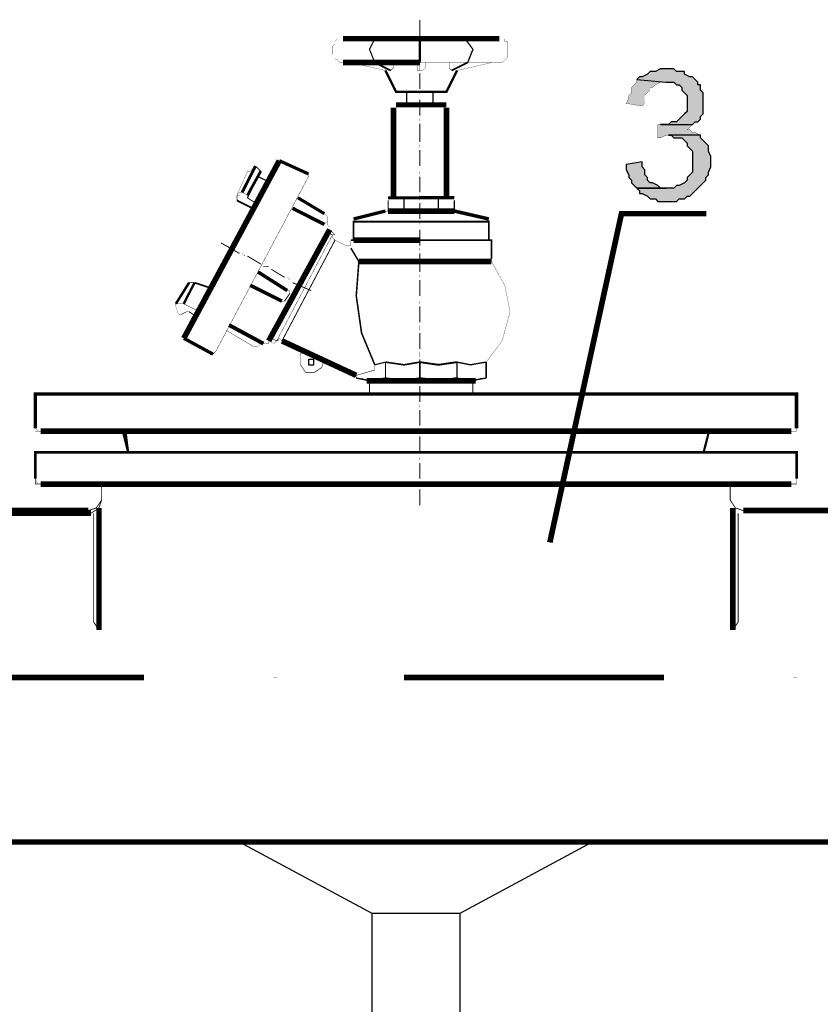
# Model space of a CAD drawing. Header units: millimetres. Extents: x 5659 to 8126, y 727 to 2118.
# Tile 20 of 53: x 6878 to 6890, y 1983 to 1999. Entities that reach past the tile are written whole.
import ezdxf

# ---------------------------------------------------------------- set-up
doc = ezdxf.new("R2010")
doc.units = ezdxf.units.MM
doc.linetypes.add('atContinuous2', pattern=[0])
for name, color, linetype in [('at_Entity', 7, 'Continuous'), ('at_Rect', 7, 'Continuous'), ('at_Solid', 7, 'Continuous')]:
    doc.layers.add(name, color=color, linetype=linetype)

msp = doc.modelspace()

# ---------------------------------------------------------------- hatches: boundary and pattern name
at = {"layer": 'at_Solid'}
for points in [[(6887.906, 1998.435), (6887.821, 1998.435), (6887.737, 1998.393), (6887.652, 1998.393), (6887.61, 1998.35), (6887.525, 1998.308), (6887.483, 1998.308), (6887.44, 1998.266), (6887.906, 1998.223), (6888.033, 1998.223), (6888.076, 1998.181), (6888.118, 1998.181), (6888.16, 1998.139), (6888.16, 1998.096), (6888.203, 1998.054), (6888.245, 1998.011), (6888.245, 1997.757), (6888.203, 1997.715), (6888.16, 1997.673), (6888.118, 1997.63), (6888.076, 1997.588), (6887.991, 1997.588), (6887.948, 1997.545), (6887.821, 1997.545), (6888.33, 1997.545), (6888.372, 1997.588), (6888.414, 1997.588), (6888.457, 1997.63), (6888.457, 1997.673), (6888.499, 1997.715), (6888.499, 1998.054), (6888.457, 1998.096), (6888.457, 1998.181), (6888.414, 1998.181), (6888.414, 1998.223), (6888.372, 1998.266), (6888.33, 1998.308), (6888.287, 1998.308), (6888.203, 1998.35), (6888.203, 1998.393), (6888.076, 1998.393), (6888.033, 1998.435), (6887.948, 1998.435)], [(6887.44, 1998.266), (6887.44, 1998.223), (6887.398, 1998.181), (6887.355, 1998.139), (6887.355, 1998.054), (6887.313, 1998.011), (6887.313, 1997.969), (6887.271, 1997.884), (6887.525, 1997.842), (6887.567, 1997.884), (6887.567, 1998.011), (6887.61, 1998.054), (6887.652, 1998.096), (6887.652, 1998.139), (6887.694, 1998.139), (6887.737, 1998.181), (6887.821, 1998.223), (6887.906, 1998.223)], [(6887.779, 1997.545), (6887.779, 1997.334), (6887.821, 1997.334), (6887.906, 1997.376), (6888.457, 1997.376), (6888.372, 1997.418), (6888.33, 1997.418), (6888.287, 1997.461), (6888.245, 1997.461), (6888.287, 1997.503), (6888.33, 1997.545), (6887.821, 1997.545)], [(6888.457, 1997.376), (6887.948, 1997.376), (6887.991, 1997.376), (6888.033, 1997.334), (6888.16, 1997.334), (6888.203, 1997.291), (6888.245, 1997.249), (6888.245, 1997.207), (6888.287, 1997.164), (6888.33, 1997.122), (6888.33, 1996.783), (6888.287, 1996.741), (6888.245, 1996.698), (6888.245, 1996.656), (6888.203, 1996.614), (6888.118, 1996.571), (6888.076, 1996.571), (6888.033, 1996.529), (6887.44, 1996.529), (6887.483, 1996.486), (6887.483, 1996.444), (6887.525, 1996.444), (6887.61, 1996.402), (6887.652, 1996.359), (6887.737, 1996.359), (6887.779, 1996.317), (6888.076, 1996.317), (6888.118, 1996.359), (6888.203, 1996.359), (6888.245, 1996.402), (6888.287, 1996.402), (6888.33, 1996.444), (6888.372, 1996.486), (6888.414, 1996.529), (6888.457, 1996.571), (6888.499, 1996.614), (6888.542, 1996.656), (6888.542, 1996.698), (6888.584, 1996.741), (6888.584, 1996.783), (6888.626, 1996.868), (6888.626, 1997.037), (6888.584, 1997.122), (6888.584, 1997.207), (6888.542, 1997.249), (6888.499, 1997.291), (6888.457, 1997.334)], [(6887.525, 1996.952), (6887.271, 1996.91), (6887.271, 1996.825), (6887.313, 1996.741), (6887.313, 1996.698), (6887.355, 1996.656), (6887.355, 1996.614), (6887.398, 1996.571), (6887.44, 1996.529), (6887.906, 1996.529), (6887.821, 1996.529), (6887.779, 1996.571), (6887.694, 1996.614), (6887.652, 1996.614), (6887.61, 1996.656), (6887.61, 1996.698), (6887.567, 1996.741), (6887.567, 1996.825), (6887.525, 1996.868)]]:
    msp.add_hatch(color=7, dxfattribs=at).paths.add_polyline_path(points)

# ---------------------------------------------------------------- linework, layer by layer
at = {"layer": 'at_Entity', "color": 7}
for points in [[(6883.976, 1999.214, 0.015, 0.015, 0), (6883.976, 1998.96, 0.015, 0.015, 0)], [(6882.748, 1998.918, 0.00424, 0.00424, 0), (6882.663, 1998.918, 0.00424, 0.00424, 0), (6882.621, 1998.875, 0.00424, 0.00424, 0), (6882.621, 1998.833, 0.00424, 0.00424, 0), (6882.579, 1998.79, 0.00424, 0.00424, 0), (6882.579, 1998.663, 0.00424, 0.00424, 0), (6882.621, 1998.663, 0.00424, 0.00424, 0), (6882.621, 1998.579, 0.00424, 0.00424, 0), (6882.663, 1998.579, 0.00424, 0.00424, 0), (6882.706, 1998.536, 0.00424, 0.00424, 0), (6882.748, 1998.536, 0.00424, 0.00424, 0)], [(6882.748, 1998.918, 0.0897, 0.0897, 0), (6883.976, 1998.918, 0.0897, 0.0897, 0)], [(6883.256, 1998.918, 0.0189, 0.0189, 0), (6883.172, 1998.748, 0.0189, 0.0189, 0), (6883.256, 1998.536, 0.0189, 0.0189, 0)], [(6885.247, 1998.918, 0.0897, 0.0897, 0), (6883.976, 1998.918, 0.0897, 0.0897, 0)], [(6883.976, 1998.918, 0.0381, 0.0381, 0), (6883.976, 1998.536, 0.0381, 0.0381, 0)], [(6885.247, 1998.918, 0.00424, 0.00424, 0), (6885.332, 1998.918, 0.00424, 0.00424, 0), (6885.332, 1998.875, 0.00424, 0.00424, 0), (6885.374, 1998.875, 0.00424, 0.00424, 0), (6885.374, 1998.621, 0.00424, 0.00424, 0), (6885.332, 1998.579, 0.00424, 0.00424, 0), (6885.29, 1998.536, 0.00424, 0.00424, 0), (6883.976, 1998.536, 0.00424, 0.00424, 0)], [(6884.739, 1998.536, 0.0212, 0.0212, 0), (6884.824, 1998.748, 0.0212, 0.0212, 0), (6884.697, 1998.918, 0.0212, 0.0212, 0)], [(6882.579, 1998.748, 0.00424, 0.00424, 0), (6882.621, 1998.748, 0.00424, 0.00424, 0)], [(6883.976, 1998.79, 0.015, 0.015, 0), (6883.976, 1998.536, 0.015, 0.015, 0)], [(6883.976, 1998.875, 0.00424, 0.00424, 0), (6883.976, 1998.833, 0.00424, 0.00424, 0)], [(6885.374, 1998.748, 0.00424, 0.00424, 0), (6885.417, 1998.748, 0.00424, 0.00424, 0)], [(6882.748, 1998.536, 0.0897, 0.0897, 0), (6883.976, 1998.536, 0.0897, 0.0897, 0)], [(6882.875, 1998.536, 0.00424, 0.00424, 0), (6883.426, 1998.409, 0.00424, 0.00424, 0), (6883.426, 1998.452, 0.00424, 0.00424, 0)], [(6883.256, 1998.536, 0.0284, 0.0284, 0), (6883.51, 1998.409, 0.0284, 0.0284, 0)], [(6883.426, 1998.409, 0.0379, 0.0379, 0), (6883.595, 1998.07, 0.0379, 0.0379, 0), (6883.976, 1998.07, 0.0379, 0.0379, 0)], [(6883.51, 1998.409, 0.00599, 0.00599, 0), (6883.553, 1998.452, 0.00599, 0.00599, 0), (6883.553, 1998.536, 0.00599, 0.00599, 0)], [(6883.976, 1998.409, 0.00424, 0.00424, 0), (6883.934, 1998.409, 0.00424, 0.00424, 0), (6883.934, 1998.536, 0.00424, 0.00424, 0)], [(6883.976, 1998.07, 0.0379, 0.0379, 0), (6884.4, 1998.07, 0.0379, 0.0379, 0), (6884.569, 1998.409, 0.0379, 0.0379, 0)], [(6883.976, 1998.494, 0.00847, 0.00847, 0), (6883.976, 1998.409, 0.00847, 0.00847, 0)], [(6883.976, 1998.409, 0.00424, 0.00424, 0), (6884.019, 1998.409, 0.00424, 0.00424, 0), (6884.061, 1998.452, 0.00424, 0.00424, 0), (6884.061, 1998.536, 0.00424, 0.00424, 0)], [(6884.442, 1998.536, 0.00599, 0.00599, 0), (6884.442, 1998.452, 0.00599, 0.00599, 0), (6884.485, 1998.409, 0.00599, 0.00599, 0)], [(6884.739, 1998.536, 0.0284, 0.0284, 0), (6884.485, 1998.409, 0.0284, 0.0284, 0)], [(6884.569, 1998.452, 0.00424, 0.00424, 0), (6884.569, 1998.409, 0.00424, 0.00424, 0), (6885.12, 1998.536, 0.00424, 0.00424, 0)], [(6883.976, 1998.367, 0.015, 0.015, 0), (6883.976, 1998.113, 0.015, 0.015, 0)], [(6887.44, 1998.266, 0.00424, 0.00424, 0), (6887.44, 1998.223, 0.00424, 0.00424, 0), (6887.398, 1998.181, 0.00424, 0.00424, 0), (6887.355, 1998.139, 0.00424, 0.00424, 0), (6887.355, 1998.054, 0.00424, 0.00424, 0), (6887.313, 1998.011, 0.00424, 0.00424, 0), (6887.313, 1997.969, 0.00424, 0.00424, 0), (6887.271, 1997.884, 0.00424, 0.00424, 0), (6887.525, 1997.842, 0.00424, 0.00424, 0), (6887.567, 1997.884, 0.00424, 0.00424, 0), (6887.567, 1998.011, 0.00424, 0.00424, 0), (6887.61, 1998.054, 0.00424, 0.00424, 0), (6887.652, 1998.096, 0.00424, 0.00424, 0), (6887.652, 1998.139, 0.00424, 0.00424, 0), (6887.694, 1998.139, 0.00424, 0.00424, 0), (6887.737, 1998.181, 0.00424, 0.00424, 0), (6887.821, 1998.223, 0.00424, 0.00424, 0), (6887.906, 1998.223, 0.00424, 0.00424, 0), (6887.44, 1998.266, 0.00424, 0.00424, 0)], [(6883.765, 1998.07, 0.0212, 0.0212, 0), (6883.765, 1997.859, 0.0212, 0.0212, 0)], [(6883.976, 1997.943, 0.015, 0.015, 0), (6883.976, 1997.689, 0.015, 0.015, 0)], [(6883.976, 1998.07, 0.00424, 0.00424, 0), (6883.976, 1998.028, 0.00424, 0.00424, 0)], [(6884.188, 1998.07, 0.0212, 0.0212, 0), (6884.188, 1997.859, 0.0212, 0.0212, 0)], [(6883.553, 1997.816, 0.0897, 0.0897, 0), (6883.553, 1996.376, 0.0897, 0.0897, 0)], [(6883.595, 1997.859, 0.0805, 0.0805, 0), (6884.4, 1997.859, 0.0805, 0.0805, 0)], [(6883.595, 1997.816, 0.00424, 0.00424, 0), (6883.638, 1997.816, 0.00424, 0.00424, 0)], [(6884.4, 1997.816, 0.0897, 0.0897, 0), (6884.4, 1996.376, 0.0897, 0.0897, 0)], [(6884.4, 1997.816, 0.0897, 0.0897, 0), (6884.4, 1996.376, 0.0897, 0.0897, 0)], [(6884.4, 1997.816, 0.00424, 0.00424, 0), (6884.442, 1997.816, 0.00424, 0.00424, 0)], [(6883.976, 1997.647, 0.00424, 0.00424, 0), (6883.976, 1997.604, 0.00424, 0.00424, 0)], [(6883.976, 1997.562, 0.015, 0.015, 0), (6883.976, 1997.266, 0.015, 0.015, 0)], [(6887.779, 1997.545, 0.00424, 0.00424, 0), (6887.779, 1997.334, 0.00424, 0.00424, 0), (6887.821, 1997.334, 0.00424, 0.00424, 0), (6887.906, 1997.376, 0.00424, 0.00424, 0), (6888.457, 1997.376, 0.00424, 0.00424, 0), (6888.372, 1997.418, 0.00424, 0.00424, 0), (6888.33, 1997.418, 0.00424, 0.00424, 0), (6888.287, 1997.461, 0.00424, 0.00424, 0), (6888.245, 1997.461, 0.00424, 0.00424, 0), (6888.287, 1997.503, 0.00424, 0.00424, 0), (6888.33, 1997.545, 0.00424, 0.00424, 0), (6887.821, 1997.545, 0.00424, 0.00424, 0), (6887.779, 1997.545, 0.00424, 0.00424, 0)], [(6883.976, 1997.223, 0.00424, 0.00424, 0), (6883.976, 1997.181, 0.00424, 0.00424, 0)], [(6881.731, 1996.969, 0.0897, 0.0897, 0), (6880.206, 1994.131, 0.0897, 0.0897, 0)], [(6881.731, 1996.969, 0.0512, 0.0512, 0), (6882.197, 1996.757, 0.0512, 0.0512, 0)], [(6883.976, 1997.138, 0.015, 0.015, 0), (6883.976, 1996.884, 0.015, 0.015, 0)], [(6881.35, 1996.884, 0.0474, 0.0474, 0), (6881.138, 1996.461, 0.0474, 0.0474, 0)], [(6881.35, 1996.884, 0.00424, 0.00424, 0), (6881.265, 1996.8, 0.00424, 0.00424, 0), (6881.223, 1996.8, 0.00424, 0.00424, 0)], [(6881.35, 1996.884, 0.012, 0.012, 0), (6881.435, 1996.8, 0.012, 0.012, 0)], [(6882.197, 1996.715, 0.00599, 0.00599, 0), (6880.715, 1993.919, 0.00599, 0.00599, 0), (6880.672, 1993.877, 0.00599, 0.00599, 0)], [(6881.223, 1996.376, 0.00424, 0.00424, 0), (6881.223, 1996.418, 0.00424, 0.00424, 0), (6881.138, 1996.461, 0.00424, 0.00424, 0), (6881.096, 1996.461, 0.00424, 0.00424, 0), (6881.054, 1996.418, 0.00424, 0.00424, 0), (6881.223, 1996.8, 0.00424, 0.00424, 0)], [(6881.435, 1996.8, 0.0436, 0.0436, 0), (6881.223, 1996.418, 0.0436, 0.0436, 0)], [(6881.562, 1996.63, 0.0189, 0.0189, 0), (6881.392, 1996.715, 0.0189, 0.0189, 0), (6881.223, 1996.376, 0.0189, 0.0189, 0)], [(6881.392, 1996.715, 0.00947, 0.00947, 0), (6881.435, 1996.8, 0.00947, 0.00947, 0)], [(6882.197, 1996.715, 0.00424, 0.00424, 0), (6882.197, 1996.757, 0.00424, 0.00424, 0)], [(6883.976, 1996.715, 0.015, 0.015, 0), (6883.976, 1996.461, 0.015, 0.015, 0)], [(6883.976, 1996.8, 0.00424, 0.00424, 0), (6883.976, 1996.757, 0.00424, 0.00424, 0)], [(6881.054, 1996.418, 0.00847, 0.00847, 0), (6881.054, 1996.334, 0.00847, 0.00847, 0)], [(6881.054, 1996.418, 0.00424, 0.00424, 0), (6881.096, 1996.418, 0.00424, 0.00424, 0)], [(6881.223, 1996.376, 0.0153, 0.0153, 0), (6881.35, 1996.291, 0.0153, 0.0153, 0)], [(6882.028, 1996.376, 0.0494, 0.0494, 0), (6882.451, 1996.122, 0.0494, 0.0494, 0)], [(6883.468, 1996.376, 0.0508, 0.0508, 0), (6883.976, 1996.376, 0.0508, 0.0508, 0)], [(6883.722, 1996.164, 0.0212, 0.0212, 0), (6883.722, 1996.376, 0.0212, 0.0212, 0)], [(6884.527, 1996.376, 0.0551, 0.0551, 0), (6883.976, 1996.376, 0.0551, 0.0551, 0)], [(6883.976, 1996.418, 0.00847, 0.00847, 0), (6883.976, 1996.334, 0.00847, 0.00847, 0)], [(6884.273, 1996.164, 0.0212, 0.0212, 0), (6884.273, 1996.376, 0.0212, 0.0212, 0)], [(6881.054, 1996.334, 0.0284, 0.0284, 0), (6881.308, 1996.207, 0.0284, 0.0284, 0)], [(6881.943, 1996.207, 0.0568, 0.0568, 0), (6882.451, 1995.952, 0.0568, 0.0568, 0)], [(6883.468, 1996.164, 0.0897, 0.0897, 0), (6884.527, 1996.164, 0.0897, 0.0897, 0)], [(6883.468, 1996.164, 0.0169, 0.0169, 0), (6883.468, 1996.334, 0.0169, 0.0169, 0)], [(6883.976, 1996.291, 0.015, 0.015, 0), (6883.976, 1996.037, 0.015, 0.015, 0)], [(6884.527, 1996.334, 0.0169, 0.0169, 0), (6884.527, 1996.164, 0.0169, 0.0169, 0)], [(6882.451, 1995.952, 0.00599, 0.00599, 0), (6882.494, 1995.995, 0.00599, 0.00599, 0), (6882.494, 1996.079, 0.00599, 0.00599, 0), (6882.451, 1996.122, 0.00599, 0.00599, 0)], [(6883.426, 1996.164, 0.0524, 0.0524, 0), (6882.917, 1996.037, 0.0524, 0.0524, 0)], [(6883.426, 1996.164, 0.00424, 0.00424, 0), (6883.468, 1996.164, 0.00424, 0.00424, 0)], [(6884.527, 1996.164, 0.0565, 0.0565, 0), (6885.078, 1996.037, 0.0565, 0.0565, 0)], [(6888.551, 1996.122, 0.0897, 0.0897, 0), (6887.196, 1996.122, 0.0897, 0.0897, 0), (6886.052, 1990.869, 0.0897, 0.0897, 0)], [(6882.536, 1995.868, 0.0897, 0.0897, 0), (6881.562, 1994.089, 0.0897, 0.0897, 0)], [(6882.494, 1995.995, 0.00424, 0.00424, 0), (6882.494, 1995.952, 0.00424, 0.00424, 0)], [(6882.536, 1995.868, 0.00424, 0.00424, 0), (6882.536, 1995.91, 0.00424, 0.00424, 0), (6882.494, 1995.952, 0.00424, 0.00424, 0)], [(6882.917, 1995.698, 0.0297, 0.0297, 0), (6882.917, 1995.995, 0.0297, 0.0297, 0), (6883.976, 1995.995, 0.0297, 0.0297, 0)], [(6882.917, 1995.995, 0.00424, 0.00424, 0), (6882.96, 1995.995, 0.00424, 0.00424, 0)], [(6883.976, 1995.995, 0.0297, 0.0297, 0), (6885.078, 1995.995, 0.0297, 0.0297, 0), (6885.078, 1995.698, 0.0297, 0.0297, 0), (6883.976, 1995.698, 0.0297, 0.0297, 0)], [(6883.976, 1995.995, 0.00424, 0.00424, 0), (6883.976, 1995.952, 0.00424, 0.00424, 0)], [(6881.774, 1994.089, 0.00599, 0.00599, 0), (6881.731, 1994.131, 0.00599, 0.00599, 0), (6881.689, 1994.089, 0.00599, 0.00599, 0), (6882.579, 1995.783, 0.00599, 0.00599, 0)], [(6882.494, 1995.825, 0.00947, 0.00947, 0), (6882.579, 1995.783, 0.00947, 0.00947, 0)], [(6882.536, 1995.868, 0.00599, 0.00599, 0), (6882.579, 1995.825, 0.00599, 0.00599, 0)], [(6882.621, 1995.783, 0.00599, 0.00599, 0), (6882.579, 1995.825, 0.00599, 0.00599, 0)], [(6882.621, 1995.783, 0.00424, 0.00424, 0), (6882.579, 1995.783, 0.00424, 0.00424, 0)], [(6882.579, 1995.783, 0.00424, 0.00424, 0), (6882.579, 1995.741, 0.00424, 0.00424, 0), (6882.621, 1995.698, 0.00424, 0.00424, 0)], [(6882.917, 1995.698, 0.0897, 0.0897, 0), (6883.976, 1995.698, 0.0897, 0.0897, 0)], [(6883.976, 1995.868, 0.015, 0.015, 0), (6883.976, 1995.613, 0.015, 0.015, 0)], [(6880.799, 1995.656, 0.015, 0.015, 0), (6881.096, 1995.486, 0.015, 0.015, 0)], [(6882.621, 1995.698, 0.015, 0.015, 0), (6881.774, 1994.089, 0.015, 0.015, 0)], [(6882.621, 1995.698, 0.00424, 0.00424, 0), (6882.79, 1995.613, 0.00424, 0.00424, 0), (6882.875, 1995.613, 0.00424, 0.00424, 0), (6882.875, 1995.656, 0.00424, 0.00424, 0)], [(6885.12, 1995.402, 0.0297, 0.0297, 0), (6885.12, 1995.698, 0.0297, 0.0297, 0), (6882.875, 1995.698, 0.0297, 0.0297, 0)], [(6882.875, 1995.571, 0.0247, 0.0247, 0), (6883.002, 1995.359, 0.0247, 0.0247, 0), (6882.96, 1994.809, 0.0247, 0.0247, 0), (6883.045, 1994.216, 0.0247, 0.0247, 0), (6883.256, 1993.707, 0.0247, 0.0247, 0)], [(6882.875, 1995.698, 0.00424, 0.00424, 0), (6882.875, 1995.656, 0.00424, 0.00424, 0)], [(6881.138, 1995.486, 0.00599, 0.00599, 0), (6881.181, 1995.444, 0.00599, 0.00599, 0)], [(6881.223, 1995.444, 0.015, 0.015, 0), (6881.435, 1995.317, 0.015, 0.015, 0)], [(6883.976, 1995.486, 0.015, 0.015, 0), (6883.976, 1995.19, 0.015, 0.015, 0)], [(6883.976, 1995.571, 0.00424, 0.00424, 0), (6883.976, 1995.529, 0.00424, 0.00424, 0)], [(6881.477, 1995.275, 0.00847, 0.00847, 0), (6881.562, 1995.275, 0.00847, 0.00847, 0)], [(6883.002, 1995.359, 0.0897, 0.0897, 0), (6885.12, 1995.359, 0.0897, 0.0897, 0)], [(6885.035, 1993.75, 0.00424, 0.00424, 0), (6885.29, 1994.089, 0.00424, 0.00424, 0), (6885.417, 1994.554, 0.00424, 0.00424, 0), (6885.332, 1994.978, 0.00424, 0.00424, 0), (6885.12, 1995.359, 0.00424, 0.00424, 0), (6885.12, 1995.402, 0.00424, 0.00424, 0)], [(6881.392, 1995.19, 0.0552, 0.0552, 0), (6881.858, 1994.893, 0.0552, 0.0552, 0)], [(6881.604, 1995.232, 0.015, 0.015, 0), (6881.816, 1995.105, 0.015, 0.015, 0)], [(6881.858, 1995.105, 0.00599, 0.00599, 0), (6881.901, 1995.063, 0.00599, 0.00599, 0)], [(6883.976, 1995.148, 0.00424, 0.00424, 0), (6883.976, 1995.105, 0.00424, 0.00424, 0)], [(6880.079, 1994.682, 0.04, 0.04, 0), (6880.291, 1995.02, 0.04, 0.04, 0)], [(6880.206, 1994.682, 0.0379, 0.0379, 0), (6880.376, 1995.02, 0.0379, 0.0379, 0)], [(6880.376, 1995.02, 0.00847, 0.00847, 0), (6880.291, 1995.02, 0.00847, 0.00847, 0)], [(6880.376, 1995.02, 0.0268, 0.0268, 0), (6880.63, 1994.936, 0.0268, 0.0268, 0)], [(6881.265, 1994.978, 0.0568, 0.0568, 0), (6881.774, 1994.724, 0.0568, 0.0568, 0)], [(6881.943, 1995.02, 0.015, 0.015, 0), (6882.24, 1994.893, 0.015, 0.015, 0)], [(6883.976, 1995.063, 0.015, 0.015, 0), (6883.976, 1994.809, 0.015, 0.015, 0)], [(6881.901, 1994.851, 0.0153, 0.0153, 0), (6881.816, 1994.724, 0.0153, 0.0153, 0)], [(6881.901, 1994.851, 0.00424, 0.00424, 0), (6881.901, 1994.893, 0.00424, 0.00424, 0), (6881.858, 1994.893, 0.00424, 0.00424, 0)], [(6880.122, 1994.512, 0.00424, 0.00424, 0), (6880.079, 1994.639, 0.00424, 0.00424, 0), (6880.079, 1994.682, 0.00424, 0.00424, 0), (6880.122, 1994.682, 0.00424, 0.00424, 0)], [(6880.461, 1994.554, 0.00847, 0.00847, 0), (6880.206, 1994.682, 0.00847, 0.00847, 0), (6880.122, 1994.682, 0.00847, 0.00847, 0)], [(6881.774, 1994.724, 0.00424, 0.00424, 0), (6881.816, 1994.724, 0.00424, 0.00424, 0)], [(6883.976, 1994.639, 0.015, 0.015, 0), (6883.976, 1994.385, 0.015, 0.015, 0)], [(6883.976, 1994.724, 0.00424, 0.00424, 0), (6883.976, 1994.682, 0.00424, 0.00424, 0)], [(6880.122, 1994.512, 0.00424, 0.00424, 0), (6880.164, 1994.512, 0.00424, 0.00424, 0)], [(6880.249, 1994.554, 0.00947, 0.00947, 0), (6880.164, 1994.512, 0.00947, 0.00947, 0)], [(6880.291, 1994.554, 0.00424, 0.00424, 0), (6880.249, 1994.554, 0.00424, 0.00424, 0)], [(6880.291, 1994.554, 0.0153, 0.0153, 0), (6880.418, 1994.47, 0.0153, 0.0153, 0)], [(6880.927, 1994.343, 0.0625, 0.0625, 0), (6881.477, 1994.046, 0.0625, 0.0625, 0)], [(6883.976, 1994.343, 0.00847, 0.00847, 0), (6883.976, 1994.258, 0.00847, 0.00847, 0)], [(6880.884, 1994.258, 0.00599, 0.00599, 0), (6881.308, 1994.004, 0.00599, 0.00599, 0), (6881.392, 1994.004, 0.00599, 0.00599, 0), (6881.435, 1994.046, 0.00599, 0.00599, 0)], [(6883.976, 1994.216, 0.015, 0.015, 0), (6883.976, 1993.961, 0.015, 0.015, 0)], [(6880.206, 1994.131, 0.0531, 0.0531, 0), (6880.672, 1993.877, 0.0531, 0.0531, 0)], [(6881.308, 1994.004, 0.00599, 0.00599, 0), (6881.392, 1994.004, 0.00599, 0.00599, 0), (6881.435, 1994.046, 0.00599, 0.00599, 0), (6881.477, 1994.089, 0.00599, 0.00599, 0)], [(6881.477, 1994.046, 0.00424, 0.00424, 0), (6881.562, 1994.046, 0.00424, 0.00424, 0), (6881.562, 1994.089, 0.00424, 0.00424, 0), (6881.647, 1994.046, 0.00424, 0.00424, 0)], [(6881.604, 1994.131, 0.00947, 0.00947, 0), (6881.689, 1994.089, 0.00947, 0.00947, 0)], [(6881.647, 1994.046, 0.00599, 0.00599, 0), (6881.689, 1994.089, 0.00599, 0.00599, 0)], [(6881.689, 1994.089, 0.00424, 0.00424, 0), (6881.731, 1994.089, 0.00424, 0.00424, 0)], [(6881.774, 1994.089, 0.0897, 0.0897, 0), (6882.96, 1993.538, 0.0897, 0.0897, 0)], [(6882.113, 1993.961, 0.00947, 0.00947, 0), (6882.07, 1993.877, 0.00947, 0.00947, 0), (6882.07, 1993.707, 0.00947, 0.00947, 0), (6882.155, 1993.58, 0.00947, 0.00947, 0), (6882.282, 1993.58, 0.00947, 0.00947, 0), (6882.409, 1993.665, 0.00947, 0.00947, 0), (6882.451, 1993.792, 0.00947, 0.00947, 0)], [(6883.976, 1993.919, 0.00847, 0.00847, 0), (6883.976, 1993.834, 0.00847, 0.00847, 0)], [(6882.96, 1993.538, 0.00847, 0.00847, 0), (6883.256, 1993.623, 0.00847, 0.00847, 0), (6883.256, 1993.707, 0.00847, 0.00847, 0)], [(6883.256, 1993.707, 0.0175, 0.0175, 0), (6883.426, 1993.75, 0.0175, 0.0175, 0), (6883.426, 1993.495, 0.0175, 0.0175, 0)], [(6883.426, 1993.75, 0.0258, 0.0258, 0), (6883.722, 1993.707, 0.0258, 0.0258, 0), (6883.976, 1993.75, 0.0258, 0.0258, 0)], [(6883.976, 1993.75, 0.03, 0.03, 0), (6884.273, 1993.707, 0.03, 0.03, 0), (6884.569, 1993.75, 0.03, 0.03, 0)], [(6883.976, 1993.75, 0.0254, 0.0254, 0), (6883.976, 1993.495, 0.0254, 0.0254, 0)], [(6883.976, 1993.75, 0.0254, 0.0254, 0), (6883.976, 1993.495, 0.0254, 0.0254, 0)], [(6883.976, 1993.792, 0.015, 0.015, 0), (6883.976, 1993.538, 0.015, 0.015, 0)], [(6884.569, 1993.75, 0.0254, 0.0254, 0), (6884.569, 1993.495, 0.0254, 0.0254, 0)], [(6884.569, 1993.75, 0.0216, 0.0216, 0), (6884.781, 1993.707, 0.0216, 0.0216, 0), (6885.035, 1993.75, 0.0216, 0.0216, 0)], [(6885.035, 1993.75, 0.0254, 0.0254, 0), (6885.035, 1993.495, 0.0254, 0.0254, 0)], [(6882.96, 1993.495, 0.00424, 0.00424, 0), (6882.96, 1993.538, 0.00424, 0.00424, 0)], [(6885.035, 1993.538, 0.00847, 0.00847, 0), (6885.035, 1993.623, 0.00847, 0.00847, 0)], [(6882.96, 1993.495, 0.0216, 0.0216, 0), (6883.172, 1993.453, 0.0216, 0.0216, 0), (6883.426, 1993.495, 0.0216, 0.0216, 0)], [(6883.129, 1993.453, 0.00947, 0.00947, 0), (6883.045, 1993.495, 0.00947, 0.00947, 0)], [(6883.129, 1993.453, 0.0897, 0.0897, 0), (6884.104, 1993.453, 0.0897, 0.0897, 0)], [(6883.172, 1993.411, 0.00599, 0.00599, 0), (6883.129, 1993.453, 0.00599, 0.00599, 0)], [(6883.172, 1993.411, 0.015, 0.015, 0), (6883.172, 1993.241, 0.015, 0.015, 0)], [(6883.426, 1993.495, 0.0258, 0.0258, 0), (6883.722, 1993.453, 0.0258, 0.0258, 0), (6883.976, 1993.495, 0.0258, 0.0258, 0)], [(6884.866, 1993.453, 0.0897, 0.0897, 0), (6883.892, 1993.453, 0.0897, 0.0897, 0)], [(6883.976, 1993.495, 0.03, 0.03, 0), (6884.273, 1993.453, 0.03, 0.03, 0), (6884.569, 1993.495, 0.03, 0.03, 0)], [(6883.976, 1993.368, 0.015, 0.015, 0), (6883.976, 1993.114, 0.015, 0.015, 0)], [(6883.976, 1993.495, 0.00424, 0.00424, 0), (6883.976, 1993.453, 0.00424, 0.00424, 0)], [(6884.569, 1993.495, 0.0216, 0.0216, 0), (6884.781, 1993.453, 0.0216, 0.0216, 0), (6885.035, 1993.495, 0.0216, 0.0216, 0)], [(6884.824, 1993.411, 0.015, 0.015, 0), (6884.824, 1993.241, 0.015, 0.015, 0)], [(6884.866, 1993.453, 0.00599, 0.00599, 0), (6884.824, 1993.411, 0.00599, 0.00599, 0)], [(6884.866, 1993.453, 0.00947, 0.00947, 0), (6884.951, 1993.495, 0.00947, 0.00947, 0)], [(6877.834, 1992.691, 0.0551, 0.0551, 0), (6877.834, 1993.241, 0.0551, 0.0551, 0), (6889.992, 1993.241, 0.0551, 0.0551, 0), (6889.992, 1992.691, 0.0551, 0.0551, 0)], [(6883.976, 1993.072, 0.00424, 0.00424, 0), (6883.976, 1993.03, 0.00424, 0.00424, 0)], [(6883.976, 1992.987, 0.015, 0.015, 0), (6883.976, 1992.733, 0.015, 0.015, 0)], [(6877.834, 1992.691, 0.00424, 0.00424, 0), (6877.877, 1992.648, 0.00424, 0.00424, 0), (6877.919, 1992.648, 0.00424, 0.00424, 0)], [(6877.919, 1992.648, 0.00424, 0.00424, 0), (6877.834, 1992.648, 0.00424, 0.00424, 0), (6877.834, 1992.691, 0.00424, 0.00424, 0)], [(6889.907, 1992.648, 0.0897, 0.0897, 0), (6877.919, 1992.648, 0.0897, 0.0897, 0)], [(6879.232, 1992.648, 0.0349, 0.0349, 0), (6879.317, 1992.309, 0.0349, 0.0349, 0)], [(6879.274, 1992.648, 0.0342, 0.0342, 0), (6879.317, 1992.309, 0.0342, 0.0342, 0)], [(6883.976, 1992.648, 0.00424, 0.00424, 0), (6883.976, 1992.606, 0.00424, 0.00424, 0)], [(6888.594, 1992.648, 0.0349, 0.0349, 0), (6888.509, 1992.309, 0.0349, 0.0349, 0)], [(6889.907, 1992.648, 0.00424, 0.00424, 0), (6889.992, 1992.648, 0.00424, 0.00424, 0), (6889.992, 1992.691, 0.00424, 0.00424, 0)], [(6883.976, 1992.564, 0.015, 0.015, 0), (6883.976, 1992.309, 0.015, 0.015, 0)], [(6877.834, 1991.886, 0.0424, 0.0424, 0), (6877.834, 1992.309, 0.0424, 0.0424, 0), (6889.992, 1992.309, 0.0424, 0.0424, 0), (6889.992, 1991.886, 0.0424, 0.0424, 0)], [(6883.976, 1992.14, 0.015, 0.015, 0), (6883.976, 1991.886, 0.015, 0.015, 0)], [(6883.976, 1992.225, 0.00424, 0.00424, 0), (6883.976, 1992.182, 0.00424, 0.00424, 0)], [(6877.919, 1991.801, 0.00847, 0.00847, 0), (6877.834, 1991.801, 0.00847, 0.00847, 0), (6877.834, 1991.886, 0.00847, 0.00847, 0)], [(6877.834, 1991.886, 0.00424, 0.00424, 0), (6877.877, 1991.801, 0.00424, 0.00424, 0), (6877.919, 1991.801, 0.00424, 0.00424, 0)], [(6889.907, 1991.801, 0.0897, 0.0897, 0), (6877.919, 1991.801, 0.0897, 0.0897, 0)], [(6878.893, 1991.801, 0.0134, 0.0134, 0), (6878.893, 1991.547, 0.0134, 0.0134, 0), (6878.809, 1991.42, 0.0134, 0.0134, 0), (6878.681, 1991.377, 0.0134, 0.0134, 0)], [(6878.724, 1991.335, 0.0134, 0.0134, 0), (6878.851, 1991.42, 0.0134, 0.0134, 0), (6878.893, 1991.547, 0.0134, 0.0134, 0), (6878.893, 1991.801, 0.0134, 0.0134, 0)], [(6883.976, 1991.843, 0.00847, 0.00847, 0), (6883.976, 1991.759, 0.00847, 0.00847, 0)], [(6888.933, 1991.801, 0.0134, 0.0134, 0), (6888.933, 1991.547, 0.0134, 0.0134, 0), (6889.017, 1991.42, 0.0134, 0.0134, 0), (6889.144, 1991.377, 0.0134, 0.0134, 0)], [(6889.907, 1991.801, 0.00847, 0.00847, 0), (6889.992, 1991.801, 0.00847, 0.00847, 0), (6889.992, 1991.886, 0.00847, 0.00847, 0)], [(6883.976, 1991.716, 0.015, 0.015, 0), (6883.976, 1991.462, 0.015, 0.015, 0)], [(6878.681, 1991.377, 0.0897, 0.0897, 0), (6876.86, 1991.377, 0.0897, 0.0897, 0)], [(6877.029, 1991.335, 0.0897, 0.0897, 0), (6878.724, 1991.335, 0.0897, 0.0897, 0)], [(6878.766, 1991.335, 0.0153, 0.0153, 0), (6878.766, 1989.598, 0.0153, 0.0153, 0), (6878.851, 1989.471, 0.0153, 0.0153, 0)], [(6878.851, 1989.471, 0.0153, 0.0153, 0), (6878.766, 1989.598, 0.0153, 0.0153, 0), (6878.766, 1991.335, 0.0153, 0.0153, 0)], [(6878.851, 1991.42, 0.0897, 0.0897, 0), (6878.851, 1989.471, 0.0897, 0.0897, 0)], [(6878.851, 1991.377, 0.0897, 0.0897, 0), (6878.851, 1989.471, 0.0897, 0.0897, 0)], [(6888.975, 1991.42, 0.0897, 0.0897, 0), (6888.975, 1989.471, 0.0897, 0.0897, 0)], [(6888.975, 1989.471, 0.0153, 0.0153, 0), (6889.06, 1989.598, 0.0153, 0.0153, 0), (6889.06, 1991.335, 0.0153, 0.0153, 0)], [(6889.144, 1991.377, 0.0897, 0.0897, 0), (6890.966, 1991.377, 0.0897, 0.0897, 0)], [(6875.42, 1988.709, 0.0897, 0.0897, 0), (6879.571, 1988.709, 0.0897, 0.0897, 0)], [(6877.877, 1988.709, 0.00424, 0.00424, 0), (6877.834, 1988.709, 0.00424, 0.00424, 0)], [(6881.647, 1988.709, 0.00424, 0.00424, 0), (6881.689, 1988.709, 0.00424, 0.00424, 0)], [(6883.722, 1988.709, 0.0897, 0.0897, 0), (6887.874, 1988.709, 0.0897, 0.0897, 0)], [(6889.949, 1988.709, 0.00424, 0.00424, 0), (6889.992, 1988.709, 0.00424, 0.00424, 0)], [(6876.86, 1986.082, 0.0897, 0.0897, 0), (6890.966, 1986.082, 0.0897, 0.0897, 0)]]:
    msp.add_lwpolyline(points, format="xyseb", dxfattribs=at)
for points in [[(6887.906, 1998.435), (6887.821, 1998.435), (6887.737, 1998.393), (6887.652, 1998.393), (6887.61, 1998.35), (6887.525, 1998.308), (6887.483, 1998.308), (6887.483, 1998.308), (6887.44, 1998.266), (6887.906, 1998.223), (6888.033, 1998.223), (6888.076, 1998.181), (6888.118, 1998.181), (6888.16, 1998.139), (6888.16, 1998.096), (6888.203, 1998.054), (6888.245, 1998.011), (6888.245, 1997.757), (6888.203, 1997.715), (6888.16, 1997.673), (6888.118, 1997.63), (6888.118, 1997.63), (6888.076, 1997.588), (6887.991, 1997.588), (6887.948, 1997.545), (6887.821, 1997.545), (6888.33, 1997.545), (6888.372, 1997.588), (6888.414, 1997.588), (6888.457, 1997.63), (6888.457, 1997.673), (6888.499, 1997.715), (6888.499, 1998.054), (6888.457, 1998.096), (6888.457, 1998.181), (6888.414, 1998.181), (6888.414, 1998.223), (6888.372, 1998.266), (6888.33, 1998.308), (6888.287, 1998.308), (6888.203, 1998.35), (6888.203, 1998.393), (6888.076, 1998.393), (6888.033, 1998.435), (6887.948, 1998.435), (6887.906, 1998.435)], [(6888.457, 1997.376), (6887.948, 1997.376), (6887.991, 1997.376), (6888.033, 1997.334), (6888.16, 1997.334), (6888.203, 1997.291), (6888.245, 1997.249), (6888.245, 1997.207), (6888.287, 1997.164), (6888.33, 1997.122), (6888.33, 1996.783), (6888.287, 1996.741), (6888.245, 1996.698), (6888.245, 1996.656), (6888.203, 1996.614), (6888.118, 1996.571), (6888.076, 1996.571), (6888.033, 1996.529), (6887.44, 1996.529), (6887.483, 1996.486), (6887.483, 1996.444), (6887.525, 1996.444), (6887.61, 1996.402), (6887.652, 1996.359), (6887.737, 1996.359), (6887.779, 1996.317), (6888.076, 1996.317), (6888.118, 1996.359), (6888.203, 1996.359), (6888.245, 1996.402), (6888.287, 1996.402), (6888.33, 1996.444), (6888.372, 1996.486), (6888.414, 1996.529), (6888.414, 1996.529), (6888.457, 1996.571), (6888.499, 1996.614), (6888.542, 1996.656), (6888.542, 1996.698), (6888.584, 1996.741), (6888.584, 1996.783), (6888.626, 1996.868), (6888.626, 1997.037), (6888.584, 1997.122), (6888.584, 1997.207), (6888.542, 1997.249), (6888.499, 1997.291), (6888.499, 1997.291), (6888.457, 1997.334), (6888.457, 1997.376)], [(6887.525, 1996.952), (6887.271, 1996.91), (6887.271, 1996.825), (6887.313, 1996.741), (6887.313, 1996.698), (6887.355, 1996.656), (6887.355, 1996.614), (6887.398, 1996.571), (6887.44, 1996.529), (6887.906, 1996.529), (6887.821, 1996.529), (6887.779, 1996.571), (6887.694, 1996.614), (6887.652, 1996.614), (6887.652, 1996.614), (6887.61, 1996.656), (6887.61, 1996.698), (6887.567, 1996.741), (6887.567, 1996.825), (6887.525, 1996.868), (6887.525, 1996.952)], [(6882.282, 1993.75), (6882.282, 1993.792), (6882.197, 1993.792), (6882.197, 1993.707), (6882.282, 1993.707), (6882.282, 1993.75), (6882.282, 1993.75)], [(6881.096, 1986.082), (6886.73, 1986.082), (6884.612, 1984.939), (6883.214, 1984.939), (6881.096, 1986.082), (6881.096, 1986.082)]]:
    msp.add_lwpolyline(points, dxfattribs=at)
at = {"layer": 'at_Rect', "color": 7, "linetype": 'atContinuous2'}
for p, q in [((6884.612, 1984.939), (6883.214, 1984.939)), ((6883.214, 1975.281), (6883.214, 1984.939)), ((6884.612, 1984.939), (6884.612, 1975.281))]:
    msp.add_line(p, q, dxfattribs=at)

doc.saveas('drawing.dxf')
